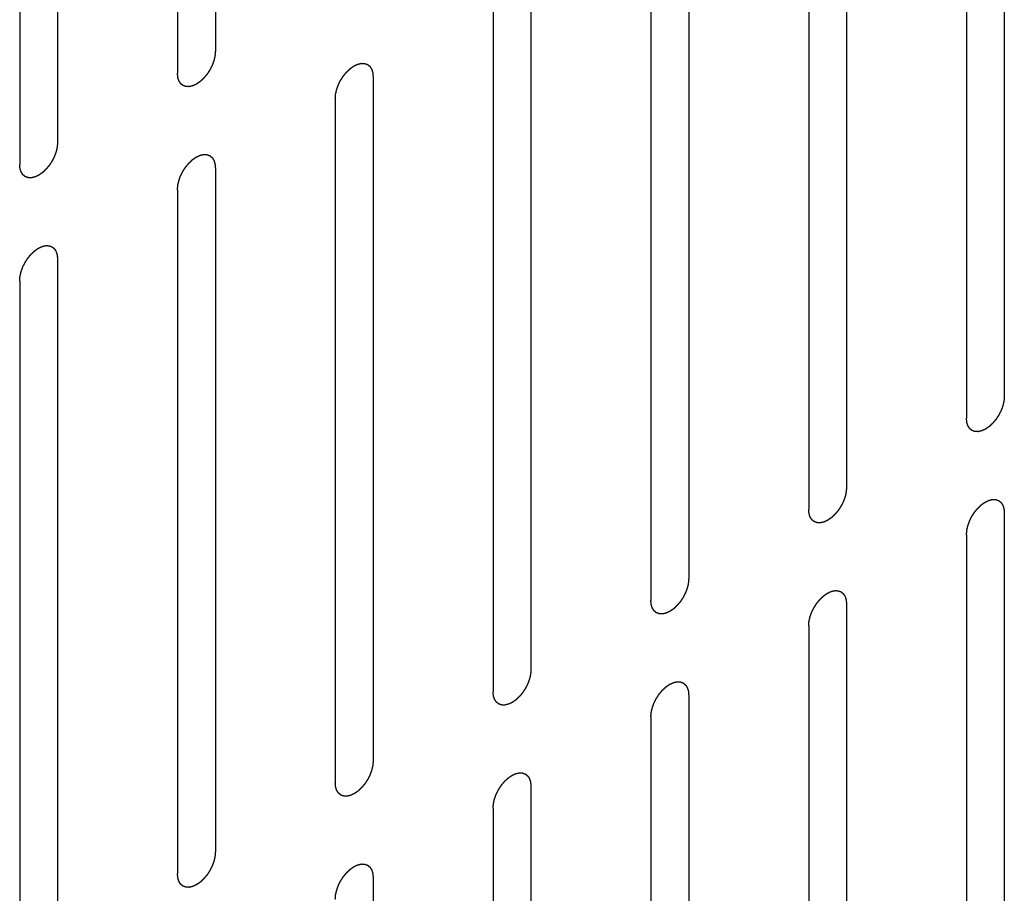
# Model space of a CAD drawing. Header units: inches. Extents: x 5 to 265, y 5 to 171.
# Tile 62 of 212: x 211.51 to 212.89, y 70.72 to 71.94. Entities that reach past the tile are written whole.
import ezdxf

# ---------------------------------------------------------------- set-up
doc = ezdxf.new("R2010")
doc.units = ezdxf.units.IN
doc.header["$LTSCALE"] = 14.96
doc.header["$MEASUREMENT"] = 0
doc.linetypes.add('HIDDEN', pattern=[0.2, 0.1, -0.1])
doc.layers.add('08_ALL_COSMETICS', color=7, linetype='CONTINUOUS')

msp = doc.modelspace()

# ---------------------------------------------------------------- linework, layer by layer
at = {"layer": '08_ALL_COSMETICS', "color": 7, "linetype": 'HIDDEN'}
for p, q in [((211.7862, 72.8583), (211.7862, 71.8989)), ((211.7331, 72.8276), (211.7331, 71.8683)), ((211.5648, 72.7305), (211.5648, 71.7711)), ((211.5118, 72.6999), (211.5118, 71.7405)), ((212.8928, 72.3745), (212.8928, 71.4151)), ((212.8397, 72.3439), (212.8397, 71.3845)), ((212.6714, 72.2467), (212.6714, 71.2873)), ((212.6184, 72.2161), (212.6184, 71.2567)), ((212.4501, 72.1189), (212.4501, 71.1595)), ((212.3971, 72.0883), (212.3971, 71.1289)), ((212.2288, 71.9911), (212.2288, 71.0317)), ((212.1758, 71.9605), (212.1758, 71.0011)), ((212.0075, 71.8634), (212.0075, 70.904)), ((211.9544, 71.8327), (211.9544, 70.8733)), ((211.7862, 71.7356), (211.7862, 70.7762)), ((211.7331, 71.705), (211.7331, 70.7456)), ((211.5648, 71.6078), (211.5648, 70.6484)), ((211.5118, 71.5772), (211.5118, 70.6178)), ((212.8928, 71.2518), (212.8928, 70.2924)), ((212.8397, 71.2212), (212.8397, 70.2618)), ((212.6714, 71.124), (212.6714, 70.1646)), ((212.6184, 71.0934), (212.6184, 70.134)), ((212.4501, 70.9962), (212.4501, 70.0368)), ((212.3971, 70.9656), (212.3971, 70.0062)), ((212.2288, 70.8684), (212.2288, 69.9091)), ((212.1758, 70.8378), (212.1758, 69.8784)), ((212.0075, 70.7407), (212.0075, 69.7813))]:
    msp.add_line(p, q, dxfattribs=at)
for points in [[(211.7862, 71.8989), (211.7861, 71.8984), (211.786, 71.8973), (211.7859, 71.8958), (211.7858, 71.8945), (211.7857, 71.8935), (211.7857, 71.893), (211.7857, 71.8926), (211.7856, 71.8922), (211.7854, 71.8917), (211.7852, 71.8907), (211.7849, 71.8893), (211.7846, 71.888), (211.7844, 71.887), (211.7842, 71.8865), (211.7842, 71.8861), (211.784, 71.8856), (211.7838, 71.8851), (211.7834, 71.8841), (211.7829, 71.8827), (211.7824, 71.8813), (211.7821, 71.8803), (211.7819, 71.8798), (211.7817, 71.8794), (211.7815, 71.879), (211.7812, 71.8784), (211.7808, 71.8774), (211.7801, 71.8761), (211.7794, 71.8747), (211.7789, 71.8737), (211.7786, 71.8732), (211.7784, 71.8727), (211.7781, 71.8724), (211.7778, 71.8718), (211.7772, 71.871), (211.7764, 71.8697), (211.7756, 71.8684), (211.775, 71.8675), (211.7746, 71.867), (211.7744, 71.8666), (211.7741, 71.8663), (211.7737, 71.8658), (211.7731, 71.865), (211.7721, 71.8639), (211.7712, 71.8628), (211.7705, 71.862), (211.7701, 71.8615), (211.7698, 71.8612), (211.7695, 71.8609), (211.7691, 71.8605), (211.7684, 71.8598), (211.7674, 71.8589), (211.7663, 71.8579), (211.7656, 71.8572), (211.7652, 71.8569), (211.7649, 71.8566), (211.7646, 71.8564), (211.7641, 71.856), (211.7634, 71.8555), (211.7623, 71.8548), (211.7612, 71.854), (211.7604, 71.8535), (211.76, 71.8532), (211.7596, 71.8529), (211.7593, 71.8528), (211.7589, 71.8526), (211.7581, 71.8523), (211.7571, 71.8517), (211.756, 71.8513), (211.7552, 71.8509), (211.7548, 71.8507), (211.7545, 71.8505), (211.7542, 71.8505), (211.7538, 71.8504), (211.753, 71.8502), (211.752, 71.85), (211.751, 71.8498), (211.7503, 71.8496), (211.7498, 71.8495), (211.7495, 71.8494), (211.7493, 71.8494), (211.7489, 71.8494), (211.7482, 71.8495), (211.7472, 71.8495), (211.7463, 71.8495), (211.7456, 71.8496), (211.7453, 71.8496), (211.745, 71.8496), (211.7447, 71.8497), (211.7444, 71.8498), (211.7438, 71.85), (211.7429, 71.8503), (211.7421, 71.8507), (211.7415, 71.8509), (211.7411, 71.851), (211.7409, 71.8511), (211.7407, 71.8513), (211.7404, 71.8515), (211.7399, 71.8519), (211.7392, 71.8524), (211.7386, 71.853), (211.7381, 71.8534), (211.7378, 71.8536), (211.7376, 71.8538), (211.7375, 71.8541), (211.7372, 71.8544), (211.7369, 71.8549), (211.7364, 71.8557), (211.7359, 71.8565), (211.7355, 71.8571), (211.7353, 71.8574), (211.7351, 71.8576), (211.7351, 71.858), (211.7349, 71.8584), (211.7347, 71.8591), (211.7344, 71.8601), (211.7341, 71.8611), (211.7339, 71.8618), (211.7337, 71.8622), (211.7336, 71.8625), (211.7336, 71.8629), (211.7336, 71.8633), (211.7335, 71.8642), (211.7334, 71.8654), (211.7333, 71.8668), (211.7332, 71.8678), (211.7331, 71.8683)], [(211.9544, 71.8327), (211.9545, 71.8333), (211.9546, 71.8343), (211.9547, 71.8359), (211.9548, 71.8372), (211.9549, 71.8381), (211.9549, 71.8386), (211.9549, 71.839), (211.955, 71.8394), (211.9552, 71.8399), (211.9554, 71.8409), (211.9557, 71.8423), (211.956, 71.8436), (211.9562, 71.8446), (211.9564, 71.8451), (211.9564, 71.8456), (211.9566, 71.846), (211.9568, 71.8465), (211.9572, 71.8475), (211.9577, 71.8489), (211.9582, 71.8503), (211.9585, 71.8513), (211.9587, 71.8518), (211.9589, 71.8522), (211.9591, 71.8527), (211.9594, 71.8532), (211.9599, 71.8542), (211.9605, 71.8556), (211.9612, 71.8569), (211.9617, 71.8579), (211.962, 71.8585), (211.9622, 71.8589), (211.9625, 71.8592), (211.9628, 71.8598), (211.9634, 71.8606), (211.9642, 71.8619), (211.965, 71.8632), (211.9656, 71.8641), (211.966, 71.8646), (211.9662, 71.865), (211.9665, 71.8653), (211.9669, 71.8658), (211.9675, 71.8666), (211.9685, 71.8677), (211.9694, 71.8688), (211.9701, 71.8696), (211.9705, 71.8701), (211.9708, 71.8704), (211.9711, 71.8707), (211.9715, 71.8711), (211.9722, 71.8718), (211.9732, 71.8727), (211.9743, 71.8737), (211.975, 71.8744), (211.9754, 71.8747), (211.9757, 71.8751), (211.9761, 71.8753), (211.9765, 71.8756), (211.9773, 71.8761), (211.9783, 71.8769), (211.9794, 71.8776), (211.9802, 71.8781), (211.9806, 71.8784), (211.981, 71.8787), (211.9813, 71.8788), (211.9817, 71.879), (211.9825, 71.8794), (211.9835, 71.8799), (211.9846, 71.8804), (211.9854, 71.8807), (211.9858, 71.8809), (211.9861, 71.8811), (211.9864, 71.8811), (211.9868, 71.8812), (211.9876, 71.8814), (211.9886, 71.8816), (211.9896, 71.8819), (211.9903, 71.882), (211.9908, 71.8821), (211.9911, 71.8822), (211.9914, 71.8822), (211.9917, 71.8822), (211.9924, 71.8821), (211.9934, 71.8821), (211.9943, 71.8821), (211.995, 71.882), (211.9953, 71.882), (211.9956, 71.882), (211.9959, 71.8819), (211.9962, 71.8818), (211.9968, 71.8816), (211.9977, 71.8813), (211.9985, 71.881), (211.9991, 71.8807), (211.9995, 71.8806), (211.9997, 71.8805), (211.9999, 71.8803), (212.0002, 71.8801), (212.0007, 71.8797), (212.0014, 71.8792), (212.002, 71.8786), (212.0025, 71.8782), (212.0028, 71.878), (212.003, 71.8778), (212.0031, 71.8776), (212.0034, 71.8772), (212.0037, 71.8767), (212.0042, 71.8759), (212.0047, 71.8751), (212.0051, 71.8745), (212.0053, 71.8742), (212.0055, 71.874), (212.0055, 71.8736), (212.0057, 71.8732), (212.0059, 71.8725), (212.0062, 71.8715), (212.0065, 71.8705), (212.0067, 71.8698), (212.0069, 71.8694), (212.007, 71.8691), (212.007, 71.8687), (212.007, 71.8683), (212.0071, 71.8674), (212.0072, 71.8662), (212.0073, 71.8648), (212.0074, 71.8638), (212.0075, 71.8634)], [(211.5648, 71.7711), (211.5648, 71.7706), (211.5647, 71.7695), (211.5646, 71.768), (211.5645, 71.7667), (211.5644, 71.7658), (211.5644, 71.7652), (211.5643, 71.7649), (211.5642, 71.7644), (211.5641, 71.7639), (211.5639, 71.7629), (211.5636, 71.7616), (211.5633, 71.7602), (211.5631, 71.7592), (211.5629, 71.7587), (211.5628, 71.7583), (211.5627, 71.7579), (211.5625, 71.7573), (211.5621, 71.7563), (211.5616, 71.7549), (211.5611, 71.7535), (211.5608, 71.7526), (211.5605, 71.752), (211.5604, 71.7516), (211.5602, 71.7512), (211.5599, 71.7506), (211.5594, 71.7497), (211.5587, 71.7483), (211.558, 71.7469), (211.5576, 71.7459), (211.5573, 71.7454), (211.5571, 71.7449), (211.5568, 71.7446), (211.5565, 71.7441), (211.5559, 71.7432), (211.5551, 71.7419), (211.5542, 71.7406), (211.5537, 71.7397), (211.5533, 71.7392), (211.5531, 71.7388), (211.5528, 71.7385), (211.5524, 71.7381), (211.5517, 71.7373), (211.5508, 71.7361), (211.5498, 71.735), (211.5492, 71.7342), (211.5488, 71.7337), (211.5485, 71.7334), (211.5482, 71.7331), (211.5478, 71.7327), (211.5471, 71.7321), (211.546, 71.7311), (211.545, 71.7301), (211.5443, 71.7295), (211.5439, 71.7291), (211.5436, 71.7288), (211.5432, 71.7286), (211.5428, 71.7283), (211.542, 71.7277), (211.5409, 71.727), (211.5398, 71.7262), (211.5391, 71.7257), (211.5386, 71.7254), (211.5383, 71.7251), (211.538, 71.725), (211.5376, 71.7248), (211.5368, 71.7245), (211.5357, 71.724), (211.5347, 71.7235), (211.5339, 71.7231), (211.5335, 71.7229), (211.5332, 71.7228), (211.5329, 71.7227), (211.5324, 71.7226), (211.5317, 71.7224), (211.5307, 71.7222), (211.5297, 71.722), (211.5289, 71.7218), (211.5285, 71.7217), (211.5282, 71.7216), (211.5279, 71.7217), (211.5275, 71.7217), (211.5269, 71.7217), (211.5259, 71.7217), (211.525, 71.7218), (211.5243, 71.7218), (211.5239, 71.7218), (211.5236, 71.7218), (211.5234, 71.7219), (211.523, 71.722), (211.5225, 71.7222), (211.5216, 71.7226), (211.5208, 71.7229), (211.5202, 71.7231), (211.5198, 71.7232), (211.5196, 71.7233), (211.5194, 71.7235), (211.5191, 71.7237), (211.5186, 71.7241), (211.5179, 71.7247), (211.5172, 71.7252), (211.5168, 71.7256), (211.5165, 71.7259), (211.5163, 71.726), (211.5161, 71.7263), (211.5159, 71.7266), (211.5156, 71.7272), (211.5151, 71.728), (211.5146, 71.7288), (211.5142, 71.7293), (211.514, 71.7296), (211.5138, 71.7299), (211.5137, 71.7302), (211.5136, 71.7306), (211.5134, 71.7313), (211.5131, 71.7323), (211.5128, 71.7333), (211.5125, 71.734), (211.5124, 71.7344), (211.5123, 71.7347), (211.5123, 71.7351), (211.5122, 71.7356), (211.5122, 71.7364), (211.5121, 71.7376), (211.5119, 71.739), (211.5118, 71.74), (211.5118, 71.7405)], [(211.7331, 71.705), (211.7332, 71.7055), (211.7332, 71.7065), (211.7334, 71.7081), (211.7335, 71.7094), (211.7336, 71.7103), (211.7336, 71.7108), (211.7336, 71.7112), (211.7337, 71.7116), (211.7338, 71.7122), (211.7341, 71.7131), (211.7344, 71.7145), (211.7347, 71.7159), (211.7349, 71.7168), (211.735, 71.7174), (211.7351, 71.7178), (211.7353, 71.7182), (211.7355, 71.7188), (211.7358, 71.7197), (211.7363, 71.7211), (211.7368, 71.7225), (211.7372, 71.7235), (211.7374, 71.724), (211.7375, 71.7245), (211.7378, 71.7249), (211.738, 71.7254), (211.7385, 71.7264), (211.7392, 71.7278), (211.7399, 71.7292), (211.7404, 71.7301), (211.7407, 71.7307), (211.7409, 71.7311), (211.7411, 71.7315), (211.7415, 71.732), (211.7421, 71.7329), (211.7429, 71.7341), (211.7437, 71.7354), (211.7443, 71.7363), (211.7446, 71.7368), (211.7449, 71.7372), (211.7452, 71.7375), (211.7456, 71.738), (211.7462, 71.7388), (211.7472, 71.7399), (211.7481, 71.7411), (211.7488, 71.7419), (211.7492, 71.7423), (211.7494, 71.7427), (211.7498, 71.7429), (211.7502, 71.7433), (211.7509, 71.744), (211.7519, 71.745), (211.753, 71.7459), (211.7537, 71.7466), (211.7541, 71.747), (211.7544, 71.7473), (211.7547, 71.7475), (211.7552, 71.7478), (211.7559, 71.7483), (211.757, 71.7491), (211.7581, 71.7498), (211.7589, 71.7504), (211.7593, 71.7507), (211.7596, 71.7509), (211.76, 71.751), (211.7604, 71.7512), (211.7611, 71.7516), (211.7622, 71.7521), (211.7633, 71.7526), (211.764, 71.7529), (211.7645, 71.7531), (211.7648, 71.7533), (211.7651, 71.7533), (211.7655, 71.7534), (211.7662, 71.7536), (211.7673, 71.7538), (211.7683, 71.7541), (211.769, 71.7542), (211.7694, 71.7543), (211.7698, 71.7544), (211.77, 71.7544), (211.7704, 71.7544), (211.7711, 71.7544), (211.772, 71.7543), (211.773, 71.7543), (211.7736, 71.7543), (211.774, 71.7542), (211.7743, 71.7543), (211.7746, 71.7541), (211.7749, 71.754), (211.7755, 71.7538), (211.7764, 71.7535), (211.7772, 71.7532), (211.7778, 71.753), (211.7781, 71.7528), (211.7784, 71.7528), (211.7786, 71.7526), (211.7789, 71.7523), (211.7793, 71.7519), (211.78, 71.7514), (211.7807, 71.7508), (211.7812, 71.7504), (211.7815, 71.7502), (211.7817, 71.75), (211.7818, 71.7498), (211.782, 71.7495), (211.7824, 71.7489), (211.7829, 71.7481), (211.7834, 71.7473), (211.7838, 71.7467), (211.784, 71.7464), (211.7841, 71.7462), (211.7842, 71.7459), (211.7843, 71.7455), (211.7846, 71.7448), (211.7849, 71.7437), (211.7852, 71.7427), (211.7854, 71.742), (211.7855, 71.7416), (211.7857, 71.7413), (211.7857, 71.741), (211.7857, 71.7405), (211.7858, 71.7396), (211.7859, 71.7384), (211.786, 71.737), (211.7861, 71.7361), (211.7862, 71.7356)], [(211.5118, 71.5772), (211.5118, 71.5777), (211.5119, 71.5787), (211.5121, 71.5803), (211.5122, 71.5816), (211.5122, 71.5825), (211.5123, 71.583), (211.5123, 71.5834), (211.5124, 71.5838), (211.5125, 71.5844), (211.5127, 71.5853), (211.5131, 71.5867), (211.5134, 71.5881), (211.5136, 71.589), (211.5137, 71.5896), (211.5138, 71.59), (211.514, 71.5904), (211.5142, 71.591), (211.5145, 71.5919), (211.515, 71.5933), (211.5155, 71.5947), (211.5159, 71.5957), (211.5161, 71.5963), (211.5162, 71.5967), (211.5164, 71.5971), (211.5167, 71.5976), (211.5172, 71.5986), (211.5179, 71.6), (211.5186, 71.6014), (211.5191, 71.6023), (211.5194, 71.6029), (211.5196, 71.6033), (211.5198, 71.6037), (211.5201, 71.6042), (211.5207, 71.6051), (211.5216, 71.6064), (211.5224, 71.6076), (211.523, 71.6085), (211.5233, 71.609), (211.5236, 71.6094), (211.5239, 71.6097), (211.5242, 71.6102), (211.5249, 71.611), (211.5258, 71.6121), (211.5268, 71.6133), (211.5275, 71.6141), (211.5278, 71.6145), (211.5281, 71.6149), (211.5284, 71.6152), (211.5288, 71.6155), (211.5296, 71.6162), (211.5306, 71.6172), (211.5316, 71.6181), (211.5324, 71.6188), (211.5328, 71.6192), (211.5331, 71.6195), (211.5334, 71.6197), (211.5338, 71.62), (211.5346, 71.6205), (211.5357, 71.6213), (211.5368, 71.622), (211.5376, 71.6226), (211.538, 71.6229), (211.5383, 71.6231), (211.5386, 71.6232), (211.5391, 71.6235), (211.5398, 71.6238), (211.5409, 71.6243), (211.542, 71.6248), (211.5427, 71.6251), (211.5431, 71.6253), (211.5435, 71.6255), (211.5438, 71.6256), (211.5442, 71.6257), (211.5449, 71.6258), (211.5459, 71.6261), (211.547, 71.6263), (211.5477, 71.6265), (211.5481, 71.6265), (211.5484, 71.6267), (211.5487, 71.6266), (211.5491, 71.6266), (211.5498, 71.6266), (211.5507, 71.6265), (211.5517, 71.6265), (211.5523, 71.6265), (211.5527, 71.6265), (211.553, 71.6265), (211.5532, 71.6264), (211.5536, 71.6262), (211.5542, 71.626), (211.555, 71.6257), (211.5559, 71.6254), (211.5565, 71.6252), (211.5568, 71.625), (211.5571, 71.625), (211.5573, 71.6248), (211.5575, 71.6246), (211.558, 71.6242), (211.5587, 71.6236), (211.5594, 71.623), (211.5599, 71.6226), (211.5601, 71.6224), (211.5604, 71.6223), (211.5605, 71.622), (211.5607, 71.6217), (211.5611, 71.6211), (211.5616, 71.6203), (211.5621, 71.6195), (211.5624, 71.6189), (211.5626, 71.6186), (211.5628, 71.6184), (211.5629, 71.6181), (211.563, 71.6177), (211.5632, 71.617), (211.5636, 71.616), (211.5639, 71.615), (211.5641, 71.6143), (211.5642, 71.6138), (211.5643, 71.6136), (211.5643, 71.6132), (211.5644, 71.6127), (211.5645, 71.6119), (211.5646, 71.6107), (211.5647, 71.6092), (211.5648, 71.6083), (211.5648, 71.6078)], [(212.8928, 71.4151), (212.8927, 71.4146), (212.8926, 71.4135), (212.8925, 71.412), (212.8924, 71.4107), (212.8923, 71.4098), (212.8923, 71.4092), (212.8923, 71.4089), (212.8922, 71.4084), (212.8921, 71.4079), (212.8918, 71.4069), (212.8915, 71.4056), (212.8912, 71.4042), (212.891, 71.4032), (212.8909, 71.4027), (212.8908, 71.4023), (212.8906, 71.4018), (212.8904, 71.4013), (212.8901, 71.4003), (212.8896, 71.3989), (212.889, 71.3975), (212.8887, 71.3966), (212.8885, 71.396), (212.8884, 71.3956), (212.8881, 71.3952), (212.8879, 71.3946), (212.8874, 71.3936), (212.8867, 71.3923), (212.886, 71.3909), (212.8855, 71.3899), (212.8852, 71.3894), (212.885, 71.3889), (212.8848, 71.3886), (212.8844, 71.3881), (212.8838, 71.3872), (212.883, 71.3859), (212.8822, 71.3846), (212.8816, 71.3837), (212.8813, 71.3832), (212.881, 71.3828), (212.8807, 71.3825), (212.8803, 71.3821), (212.8797, 71.3813), (212.8787, 71.3801), (212.8778, 71.379), (212.8771, 71.3782), (212.8767, 71.3777), (212.8765, 71.3774), (212.8761, 71.3771), (212.8757, 71.3767), (212.875, 71.3761), (212.874, 71.3751), (212.8729, 71.3741), (212.8722, 71.3735), (212.8718, 71.3731), (212.8715, 71.3728), (212.8712, 71.3726), (212.8707, 71.3723), (212.87, 71.3717), (212.8689, 71.371), (212.8678, 71.3702), (212.867, 71.3697), (212.8666, 71.3694), (212.8663, 71.3691), (212.8659, 71.369), (212.8655, 71.3688), (212.8648, 71.3685), (212.8637, 71.368), (212.8626, 71.3675), (212.8619, 71.3671), (212.8614, 71.3669), (212.8611, 71.3667), (212.8608, 71.3667), (212.8604, 71.3666), (212.8597, 71.3664), (212.8586, 71.3662), (212.8576, 71.366), (212.8569, 71.3658), (212.8565, 71.3657), (212.8561, 71.3656), (212.8559, 71.3657), (212.8555, 71.3657), (212.8548, 71.3657), (212.8539, 71.3657), (212.8529, 71.3658), (212.8522, 71.3658), (212.8519, 71.3658), (212.8516, 71.3658), (212.8513, 71.3659), (212.851, 71.366), (212.8504, 71.3662), (212.8495, 71.3665), (212.8487, 71.3669), (212.8481, 71.3671), (212.8478, 71.3672), (212.8475, 71.3673), (212.8473, 71.3675), (212.847, 71.3677), (212.8466, 71.3681), (212.8459, 71.3687), (212.8452, 71.3692), (212.8447, 71.3696), (212.8444, 71.3699), (212.8442, 71.37), (212.8441, 71.3703), (212.8439, 71.3706), (212.8435, 71.3711), (212.843, 71.3719), (212.8425, 71.3728), (212.8421, 71.3733), (212.8419, 71.3736), (212.8418, 71.3739), (212.8417, 71.3742), (212.8416, 71.3746), (212.8413, 71.3753), (212.841, 71.3763), (212.8407, 71.3773), (212.8405, 71.378), (212.8404, 71.3784), (212.8402, 71.3787), (212.8402, 71.3791), (212.8402, 71.3796), (212.8401, 71.3804), (212.84, 71.3816), (212.8399, 71.383), (212.8398, 71.384), (212.8397, 71.3845)], [(212.6714, 71.2873), (212.6714, 71.2868), (212.6713, 71.2857), (212.6712, 71.2842), (212.6711, 71.2829), (212.671, 71.282), (212.671, 71.2815), (212.671, 71.2811), (212.6708, 71.2807), (212.6707, 71.2801), (212.6705, 71.2791), (212.6702, 71.2778), (212.6699, 71.2764), (212.6697, 71.2754), (212.6695, 71.2749), (212.6695, 71.2745), (212.6693, 71.2741), (212.6691, 71.2735), (212.6687, 71.2725), (212.6682, 71.2711), (212.6677, 71.2698), (212.6674, 71.2688), (212.6672, 71.2682), (212.667, 71.2678), (212.6668, 71.2674), (212.6665, 71.2668), (212.666, 71.2659), (212.6654, 71.2645), (212.6647, 71.2631), (212.6642, 71.2621), (212.6639, 71.2616), (212.6637, 71.2612), (212.6634, 71.2608), (212.6631, 71.2603), (212.6625, 71.2594), (212.6617, 71.2581), (212.6608, 71.2568), (212.6603, 71.256), (212.6599, 71.2555), (212.6597, 71.2551), (212.6594, 71.2547), (212.659, 71.2543), (212.6584, 71.2535), (212.6574, 71.2523), (212.6565, 71.2512), (212.6558, 71.2504), (212.6554, 71.25), (212.6551, 71.2496), (212.6548, 71.2493), (212.6544, 71.2489), (212.6537, 71.2483), (212.6526, 71.2473), (212.6516, 71.2464), (212.6509, 71.2457), (212.6505, 71.2453), (212.6502, 71.245), (212.6498, 71.2448), (212.6494, 71.2445), (212.6486, 71.244), (212.6476, 71.2432), (212.6465, 71.2424), (212.6457, 71.2419), (212.6453, 71.2416), (212.6449, 71.2414), (212.6446, 71.2412), (212.6442, 71.241), (212.6434, 71.2407), (212.6424, 71.2402), (212.6413, 71.2397), (212.6405, 71.2393), (212.6401, 71.2391), (212.6398, 71.239), (212.6395, 71.2389), (212.6391, 71.2388), (212.6383, 71.2387), (212.6373, 71.2384), (212.6363, 71.2382), (212.6355, 71.238), (212.6351, 71.2379), (212.6348, 71.2378), (212.6345, 71.2379), (212.6342, 71.2379), (212.6335, 71.2379), (212.6325, 71.2379), (212.6316, 71.238), (212.6309, 71.238), (212.6305, 71.238), (212.6303, 71.238), (212.63, 71.2381), (212.6297, 71.2382), (212.6291, 71.2385), (212.6282, 71.2388), (212.6274, 71.2391), (212.6268, 71.2393), (212.6264, 71.2394), (212.6262, 71.2395), (212.626, 71.2397), (212.6257, 71.2399), (212.6252, 71.2403), (212.6245, 71.2409), (212.6239, 71.2414), (212.6234, 71.2418), (212.6231, 71.2421), (212.6229, 71.2422), (212.6227, 71.2425), (212.6225, 71.2428), (212.6222, 71.2434), (212.6217, 71.2442), (212.6212, 71.245), (212.6208, 71.2455), (212.6206, 71.2459), (212.6204, 71.2461), (212.6204, 71.2464), (212.6202, 71.2468), (212.62, 71.2475), (212.6197, 71.2485), (212.6194, 71.2495), (212.6192, 71.2502), (212.619, 71.2506), (212.6189, 71.2509), (212.6189, 71.2513), (212.6189, 71.2518), (212.6188, 71.2526), (212.6187, 71.2538), (212.6185, 71.2552), (212.6185, 71.2562), (212.6184, 71.2567)], [(212.8397, 71.2212), (212.8398, 71.2217), (212.8399, 71.2227), (212.84, 71.2243), (212.8401, 71.2256), (212.8402, 71.2265), (212.8402, 71.227), (212.8402, 71.2274), (212.8403, 71.2278), (212.8405, 71.2284), (212.8407, 71.2293), (212.841, 71.2307), (212.8413, 71.2321), (212.8415, 71.233), (212.8417, 71.2336), (212.8417, 71.234), (212.8419, 71.2344), (212.8421, 71.235), (212.8425, 71.2359), (212.843, 71.2373), (212.8435, 71.2387), (212.8438, 71.2397), (212.844, 71.2403), (212.8442, 71.2407), (212.8444, 71.2411), (212.8447, 71.2416), (212.8451, 71.2426), (212.8458, 71.244), (212.8465, 71.2454), (212.847, 71.2463), (212.8473, 71.2469), (212.8475, 71.2473), (212.8478, 71.2477), (212.8481, 71.2482), (212.8487, 71.2491), (212.8495, 71.2504), (212.8503, 71.2516), (212.8509, 71.2525), (212.8513, 71.253), (212.8515, 71.2534), (212.8518, 71.2537), (212.8522, 71.2542), (212.8528, 71.255), (212.8538, 71.2561), (212.8547, 71.2573), (212.8554, 71.2581), (212.8558, 71.2585), (212.8561, 71.2589), (212.8564, 71.2591), (212.8568, 71.2595), (212.8575, 71.2602), (212.8585, 71.2612), (212.8596, 71.2621), (212.8603, 71.2628), (212.8607, 71.2632), (212.861, 71.2635), (212.8613, 71.2637), (212.8618, 71.264), (212.8625, 71.2645), (212.8636, 71.2653), (212.8647, 71.266), (212.8655, 71.2666), (212.8659, 71.2669), (212.8663, 71.2671), (212.8666, 71.2672), (212.867, 71.2674), (212.8678, 71.2678), (212.8688, 71.2683), (212.8699, 71.2688), (212.8707, 71.2691), (212.8711, 71.2693), (212.8714, 71.2695), (212.8717, 71.2696), (212.8721, 71.2697), (212.8729, 71.2698), (212.8739, 71.2701), (212.8749, 71.2703), (212.8756, 71.2705), (212.876, 71.2705), (212.8764, 71.2706), (212.8766, 71.2706), (212.877, 71.2706), (212.8777, 71.2706), (212.8786, 71.2705), (212.8796, 71.2705), (212.8803, 71.2705), (212.8806, 71.2705), (212.8809, 71.2705), (212.8812, 71.2704), (212.8815, 71.2702), (212.8821, 71.27), (212.883, 71.2697), (212.8838, 71.2694), (212.8844, 71.2692), (212.8847, 71.269), (212.885, 71.269), (212.8852, 71.2688), (212.8855, 71.2686), (212.886, 71.2682), (212.8867, 71.2676), (212.8873, 71.267), (212.8878, 71.2666), (212.8881, 71.2664), (212.8883, 71.2663), (212.8884, 71.266), (212.8887, 71.2657), (212.889, 71.2651), (212.8895, 71.2643), (212.89, 71.2635), (212.8904, 71.2629), (212.8906, 71.2626), (212.8908, 71.2624), (212.8908, 71.2621), (212.891, 71.2617), (212.8912, 71.261), (212.8915, 71.26), (212.8918, 71.2589), (212.892, 71.2582), (212.8922, 71.2578), (212.8923, 71.2576), (212.8923, 71.2572), (212.8923, 71.2567), (212.8924, 71.2559), (212.8925, 71.2547), (212.8926, 71.2532), (212.8927, 71.2523), (212.8928, 71.2518)], [(212.4501, 71.1595), (212.4501, 71.159), (212.45, 71.158), (212.4499, 71.1564), (212.4498, 71.1551), (212.4497, 71.1542), (212.4496, 71.1537), (212.4496, 71.1533), (212.4495, 71.1529), (212.4494, 71.1523), (212.4492, 71.1514), (212.4489, 71.15), (212.4486, 71.1486), (212.4483, 71.1477), (212.4482, 71.1471), (212.4481, 71.1467), (212.448, 71.1463), (212.4478, 71.1457), (212.4474, 71.1448), (212.4469, 71.1434), (212.4464, 71.142), (212.4461, 71.141), (212.4458, 71.1404), (212.4457, 71.14), (212.4455, 71.1396), (212.4452, 71.1391), (212.4447, 71.1381), (212.444, 71.1367), (212.4433, 71.1353), (212.4428, 71.1344), (212.4426, 71.1338), (212.4424, 71.1334), (212.4421, 71.133), (212.4418, 71.1325), (212.4412, 71.1316), (212.4404, 71.1303), (212.4395, 71.1291), (212.4389, 71.1282), (212.4386, 71.1277), (212.4384, 71.1273), (212.4381, 71.127), (212.4377, 71.1265), (212.437, 71.1257), (212.4361, 71.1246), (212.4351, 71.1234), (212.4345, 71.1226), (212.4341, 71.1222), (212.4338, 71.1218), (212.4335, 71.1215), (212.4331, 71.1212), (212.4324, 71.1205), (212.4313, 71.1195), (212.4303, 71.1186), (212.4296, 71.1179), (212.4292, 71.1175), (212.4289, 71.1172), (212.4285, 71.117), (212.4281, 71.1167), (212.4273, 71.1162), (212.4262, 71.1154), (212.4251, 71.1147), (212.4244, 71.1141), (212.4239, 71.1138), (212.4236, 71.1136), (212.4233, 71.1135), (212.4229, 71.1132), (212.4221, 71.1129), (212.421, 71.1124), (212.42, 71.1119), (212.4192, 71.1116), (212.4188, 71.1114), (212.4185, 71.1112), (212.4182, 71.1111), (212.4177, 71.111), (212.417, 71.1109), (212.416, 71.1106), (212.415, 71.1104), (212.4142, 71.1102), (212.4138, 71.1102), (212.4135, 71.11), (212.4132, 71.1101), (212.4128, 71.1101), (212.4122, 71.1101), (212.4112, 71.1102), (212.4103, 71.1102), (212.4096, 71.1102), (212.4092, 71.1102), (212.4089, 71.1102), (212.4087, 71.1103), (212.4083, 71.1105), (212.4077, 71.1107), (212.4069, 71.111), (212.4061, 71.1113), (212.4055, 71.1115), (212.4051, 71.1117), (212.4048, 71.1117), (212.4047, 71.1119), (212.4044, 71.1121), (212.4039, 71.1125), (212.4032, 71.1131), (212.4025, 71.1137), (212.4021, 71.1141), (212.4018, 71.1143), (212.4016, 71.1144), (212.4014, 71.1147), (212.4012, 71.115), (212.4009, 71.1156), (212.4004, 71.1164), (212.3998, 71.1172), (212.3995, 71.1178), (212.3993, 71.1181), (212.3991, 71.1183), (212.399, 71.1186), (212.3989, 71.119), (212.3987, 71.1197), (212.3984, 71.1207), (212.3981, 71.1217), (212.3978, 71.1224), (212.3977, 71.1229), (212.3976, 71.1231), (212.3976, 71.1235), (212.3975, 71.124), (212.3975, 71.1248), (212.3974, 71.126), (212.3972, 71.1275), (212.3971, 71.1284), (212.3971, 71.1289)], [(212.6184, 71.0934), (212.6185, 71.0939), (212.6185, 71.0949), (212.6187, 71.0965), (212.6188, 71.0978), (212.6188, 71.0987), (212.6189, 71.0992), (212.6189, 71.0996), (212.619, 71.1), (212.6191, 71.1006), (212.6194, 71.1015), (212.6197, 71.1029), (212.62, 71.1043), (212.6202, 71.1052), (212.6203, 71.1058), (212.6204, 71.1062), (212.6206, 71.1066), (212.6208, 71.1072), (212.6211, 71.1082), (212.6216, 71.1095), (212.6221, 71.1109), (212.6225, 71.1119), (212.6227, 71.1125), (212.6228, 71.1129), (212.6231, 71.1133), (212.6233, 71.1139), (212.6238, 71.1148), (212.6245, 71.1162), (212.6252, 71.1176), (212.6257, 71.1186), (212.626, 71.1191), (212.6262, 71.1195), (212.6264, 71.1199), (212.6268, 71.1204), (212.6274, 71.1213), (212.6282, 71.1226), (212.629, 71.1238), (212.6296, 71.1247), (212.6299, 71.1252), (212.6302, 71.1256), (212.6305, 71.126), (212.6308, 71.1264), (212.6315, 71.1272), (212.6325, 71.1284), (212.6334, 71.1295), (212.6341, 71.1303), (212.6345, 71.1307), (212.6347, 71.1311), (212.6351, 71.1314), (212.6355, 71.1318), (212.6362, 71.1324), (212.6372, 71.1334), (212.6382, 71.1343), (212.639, 71.135), (212.6394, 71.1354), (212.6397, 71.1357), (212.64, 71.1359), (212.6405, 71.1362), (212.6412, 71.1367), (212.6423, 71.1375), (212.6434, 71.1383), (212.6442, 71.1388), (212.6446, 71.1391), (212.6449, 71.1393), (212.6453, 71.1395), (212.6457, 71.1397), (212.6464, 71.14), (212.6475, 71.1405), (212.6486, 71.141), (212.6493, 71.1414), (212.6498, 71.1415), (212.6501, 71.1417), (212.6504, 71.1418), (212.6508, 71.1419), (212.6515, 71.142), (212.6526, 71.1423), (212.6536, 71.1425), (212.6543, 71.1427), (212.6547, 71.1428), (212.655, 71.1429), (212.6553, 71.1428), (212.6557, 71.1428), (212.6564, 71.1428), (212.6573, 71.1428), (212.6583, 71.1427), (212.6589, 71.1427), (212.6593, 71.1427), (212.6596, 71.1427), (212.6599, 71.1426), (212.6602, 71.1425), (212.6608, 71.1422), (212.6616, 71.1419), (212.6625, 71.1416), (212.6631, 71.1414), (212.6634, 71.1413), (212.6637, 71.1412), (212.6639, 71.141), (212.6642, 71.1408), (212.6646, 71.1404), (212.6653, 71.1398), (212.666, 71.1392), (212.6665, 71.1389), (212.6668, 71.1386), (212.667, 71.1385), (212.6671, 71.1382), (212.6673, 71.1379), (212.6677, 71.1373), (212.6682, 71.1365), (212.6687, 71.1357), (212.6691, 71.1352), (212.6693, 71.1348), (212.6694, 71.1346), (212.6695, 71.1343), (212.6696, 71.1339), (212.6699, 71.1332), (212.6702, 71.1322), (212.6705, 71.1312), (212.6707, 71.1305), (212.6708, 71.1301), (212.6709, 71.1298), (212.671, 71.1294), (212.671, 71.1289), (212.6711, 71.1281), (212.6712, 71.1269), (212.6713, 71.1254), (212.6714, 71.1245), (212.6714, 71.124)], [(212.2288, 71.0317), (212.2288, 71.0312), (212.2287, 71.0302), (212.2286, 71.0286), (212.2284, 71.0273), (212.2284, 71.0264), (212.2283, 71.0259), (212.2283, 71.0255), (212.2282, 71.0251), (212.2281, 71.0245), (212.2279, 71.0236), (212.2276, 71.0222), (212.2272, 71.0208), (212.227, 71.0199), (212.2269, 71.0193), (212.2268, 71.0189), (212.2266, 71.0185), (212.2264, 71.0179), (212.2261, 71.017), (212.2256, 71.0156), (212.2251, 71.0142), (212.2247, 71.0132), (212.2245, 71.0127), (212.2244, 71.0122), (212.2242, 71.0118), (212.2239, 71.0113), (212.2234, 71.0103), (212.2227, 71.0089), (212.222, 71.0075), (212.2215, 71.0066), (212.2212, 71.006), (212.221, 71.0056), (212.2208, 71.0052), (212.2205, 71.0047), (212.2199, 71.0038), (212.219, 71.0026), (212.2182, 71.0013), (212.2176, 71.0004), (212.2173, 70.9999), (212.217, 70.9995), (212.2167, 70.9992), (212.2164, 70.9987), (212.2157, 70.9979), (212.2148, 70.9968), (212.2138, 70.9956), (212.2131, 70.9948), (212.2128, 70.9944), (212.2125, 70.994), (212.2122, 70.9938), (212.2118, 70.9934), (212.211, 70.9927), (212.21, 70.9917), (212.209, 70.9908), (212.2082, 70.9901), (212.2078, 70.9897), (212.2075, 70.9894), (212.2072, 70.9892), (212.2068, 70.9889), (212.206, 70.9884), (212.2049, 70.9876), (212.2038, 70.9869), (212.2031, 70.9863), (212.2026, 70.986), (212.2023, 70.9858), (212.202, 70.9857), (212.2015, 70.9855), (212.2008, 70.9851), (212.1997, 70.9846), (212.1986, 70.9841), (212.1979, 70.9838), (212.1975, 70.9836), (212.1971, 70.9834), (212.1968, 70.9834), (212.1964, 70.9833), (212.1957, 70.9831), (212.1947, 70.9829), (212.1936, 70.9826), (212.1929, 70.9825), (212.1925, 70.9824), (212.1922, 70.9823), (212.1919, 70.9823), (212.1915, 70.9823), (212.1908, 70.9823), (212.1899, 70.9824), (212.1889, 70.9824), (212.1883, 70.9824), (212.1879, 70.9825), (212.1876, 70.9824), (212.1874, 70.9826), (212.187, 70.9827), (212.1864, 70.9829), (212.1856, 70.9832), (212.1847, 70.9835), (212.1841, 70.9837), (212.1838, 70.9839), (212.1835, 70.9839), (212.1833, 70.9841), (212.1831, 70.9844), (212.1826, 70.9848), (212.1819, 70.9853), (212.1812, 70.9859), (212.1807, 70.9863), (212.1805, 70.9865), (212.1802, 70.9867), (212.1801, 70.9869), (212.1799, 70.9872), (212.1795, 70.9878), (212.179, 70.9886), (212.1785, 70.9894), (212.1782, 70.99), (212.178, 70.9903), (212.1778, 70.9905), (212.1777, 70.9908), (212.1776, 70.9912), (212.1774, 70.9919), (212.177, 70.993), (212.1767, 70.994), (212.1765, 70.9947), (212.1764, 70.9951), (212.1763, 70.9954), (212.1763, 70.9957), (212.1762, 70.9962), (212.1761, 70.9971), (212.176, 70.9983), (212.1759, 70.9997), (212.1758, 71.0006), (212.1758, 71.0011)], [(212.3971, 70.9656), (212.3971, 70.9661), (212.3972, 70.9672), (212.3973, 70.9687), (212.3975, 70.97), (212.3975, 70.9709), (212.3976, 70.9715), (212.3976, 70.9718), (212.3977, 70.9723), (212.3978, 70.9728), (212.398, 70.9738), (212.3983, 70.9751), (212.3987, 70.9765), (212.3989, 70.9775), (212.399, 70.978), (212.3991, 70.9784), (212.3993, 70.9788), (212.3994, 70.9794), (212.3998, 70.9804), (212.4003, 70.9818), (212.4008, 70.9832), (212.4012, 70.9841), (212.4014, 70.9847), (212.4015, 70.9851), (212.4017, 70.9855), (212.402, 70.9861), (212.4025, 70.987), (212.4032, 70.9884), (212.4039, 70.9898), (212.4044, 70.9908), (212.4047, 70.9913), (212.4048, 70.9918), (212.4051, 70.9921), (212.4054, 70.9926), (212.406, 70.9935), (212.4069, 70.9948), (212.4077, 70.9961), (212.4083, 70.997), (212.4086, 70.9975), (212.4088, 70.9979), (212.4091, 70.9982), (212.4095, 70.9986), (212.4102, 70.9994), (212.4111, 71.0006), (212.4121, 71.0017), (212.4128, 71.0025), (212.4131, 71.003), (212.4134, 71.0033), (212.4137, 71.0036), (212.4141, 71.004), (212.4149, 71.0046), (212.4159, 71.0056), (212.4169, 71.0066), (212.4176, 71.0072), (212.4181, 71.0076), (212.4184, 71.0079), (212.4187, 71.0081), (212.4191, 71.0084), (212.4199, 71.009), (212.421, 71.0097), (212.4221, 71.0105), (212.4228, 71.011), (212.4233, 71.0113), (212.4236, 71.0116), (212.4239, 71.0117), (212.4244, 71.0119), (212.4251, 71.0122), (212.4262, 71.0127), (212.4273, 71.0132), (212.428, 71.0136), (212.4284, 71.0138), (212.4288, 71.0139), (212.4291, 71.014), (212.4295, 71.0141), (212.4302, 71.0143), (212.4312, 71.0145), (212.4323, 71.0147), (212.433, 71.0149), (212.4334, 71.015), (212.4337, 71.0151), (212.434, 71.015), (212.4344, 71.015), (212.435, 71.015), (212.436, 71.015), (212.4369, 71.0149), (212.4376, 71.0149), (212.438, 71.0149), (212.4383, 71.0149), (212.4385, 71.0148), (212.4389, 71.0147), (212.4395, 71.0145), (212.4403, 71.0141), (212.4412, 71.0138), (212.4418, 71.0136), (212.4421, 71.0135), (212.4424, 71.0134), (212.4426, 71.0132), (212.4428, 71.013), (212.4433, 71.0126), (212.444, 71.012), (212.4447, 71.0115), (212.4452, 71.0111), (212.4454, 71.0108), (212.4457, 71.0107), (212.4458, 71.0104), (212.446, 71.0101), (212.4464, 71.0095), (212.4469, 71.0087), (212.4474, 71.0079), (212.4477, 71.0074), (212.4479, 71.0071), (212.4481, 71.0068), (212.4482, 71.0065), (212.4483, 71.0061), (212.4485, 71.0054), (212.4488, 71.0044), (212.4492, 71.0034), (212.4494, 71.0027), (212.4495, 71.0023), (212.4496, 71.002), (212.4496, 71.0016), (212.4497, 71.0011), (212.4498, 71.0003), (212.4499, 70.9991), (212.45, 70.9977), (212.4501, 70.9967), (212.4501, 70.9962)], [(212.0075, 70.904), (212.0074, 70.9034), (212.0074, 70.9024), (212.0072, 70.9008), (212.0071, 70.8995), (212.0071, 70.8986), (212.007, 70.8981), (212.007, 70.8977), (212.0069, 70.8973), (212.0068, 70.8968), (212.0065, 70.8958), (212.0062, 70.8944), (212.0059, 70.8931), (212.0057, 70.8921), (212.0056, 70.8916), (212.0055, 70.8911), (212.0053, 70.8907), (212.0051, 70.8902), (212.0048, 70.8892), (212.0043, 70.8878), (212.0038, 70.8864), (212.0034, 70.8854), (212.0032, 70.8849), (212.0031, 70.8845), (212.0028, 70.884), (212.0026, 70.8835), (212.0021, 70.8825), (212.0014, 70.8811), (212.0007, 70.8798), (212.0002, 70.8788), (211.9999, 70.8782), (211.9997, 70.8778), (211.9995, 70.8775), (211.9991, 70.8769), (211.9985, 70.8761), (211.9977, 70.8748), (211.9969, 70.8735), (211.9963, 70.8726), (211.996, 70.8721), (211.9957, 70.8717), (211.9954, 70.8714), (211.995, 70.8709), (211.9944, 70.8701), (211.9934, 70.869), (211.9925, 70.8679), (211.9918, 70.8671), (211.9914, 70.8666), (211.9912, 70.8663), (211.9908, 70.866), (211.9904, 70.8656), (211.9897, 70.8649), (211.9887, 70.864), (211.9876, 70.863), (211.9869, 70.8623), (211.9865, 70.862), (211.9862, 70.8616), (211.9859, 70.8614), (211.9854, 70.8611), (211.9847, 70.8606), (211.9836, 70.8598), (211.9825, 70.8591), (211.9817, 70.8586), (211.9813, 70.8583), (211.981, 70.858), (211.9806, 70.8579), (211.9802, 70.8577), (211.9795, 70.8573), (211.9784, 70.8568), (211.9773, 70.8563), (211.9766, 70.856), (211.9761, 70.8558), (211.9758, 70.8556), (211.9755, 70.8556), (211.9751, 70.8555), (211.9744, 70.8553), (211.9733, 70.8551), (211.9723, 70.8548), (211.9716, 70.8547), (211.9712, 70.8546), (211.9709, 70.8545), (211.9706, 70.8545), (211.9702, 70.8545), (211.9695, 70.8546), (211.9686, 70.8546), (211.9676, 70.8546), (211.967, 70.8547), (211.9666, 70.8547), (211.9663, 70.8547), (211.966, 70.8548), (211.9657, 70.8549), (211.9651, 70.8551), (211.9642, 70.8554), (211.9634, 70.8557), (211.9628, 70.856), (211.9625, 70.8561), (211.9622, 70.8562), (211.962, 70.8564), (211.9617, 70.8566), (211.9613, 70.857), (211.9606, 70.8575), (211.9599, 70.8581), (211.9594, 70.8585), (211.9591, 70.8587), (211.9589, 70.8589), (211.9588, 70.8591), (211.9586, 70.8595), (211.9582, 70.86), (211.9577, 70.8608), (211.9572, 70.8616), (211.9568, 70.8622), (211.9566, 70.8625), (211.9565, 70.8627), (211.9564, 70.8631), (211.9563, 70.8635), (211.956, 70.8642), (211.9557, 70.8652), (211.9554, 70.8662), (211.9552, 70.8669), (211.9551, 70.8673), (211.955, 70.8676), (211.9549, 70.868), (211.9549, 70.8684), (211.9548, 70.8693), (211.9547, 70.8705), (211.9546, 70.8719), (211.9545, 70.8729), (211.9544, 70.8733)], [(212.1758, 70.8378), (212.1758, 70.8383), (212.1759, 70.8394), (212.176, 70.8409), (212.1761, 70.8422), (212.1762, 70.8432), (212.1762, 70.8437), (212.1763, 70.8441), (212.1764, 70.8445), (212.1765, 70.845), (212.1767, 70.846), (212.177, 70.8474), (212.1773, 70.8487), (212.1775, 70.8497), (212.1777, 70.8502), (212.1778, 70.8506), (212.1779, 70.8511), (212.1781, 70.8516), (212.1785, 70.8526), (212.179, 70.854), (212.1795, 70.8554), (212.1798, 70.8564), (212.1801, 70.8569), (212.1802, 70.8573), (212.1804, 70.8577), (212.1807, 70.8583), (212.1812, 70.8593), (212.1819, 70.8606), (212.1826, 70.862), (212.183, 70.863), (212.1833, 70.8635), (212.1835, 70.864), (212.1838, 70.8643), (212.1841, 70.8649), (212.1847, 70.8657), (212.1855, 70.867), (212.1864, 70.8683), (212.187, 70.8692), (212.1873, 70.8697), (212.1875, 70.8701), (212.1878, 70.8704), (212.1882, 70.8709), (212.1889, 70.8717), (212.1898, 70.8728), (212.1908, 70.8739), (212.1914, 70.8747), (212.1918, 70.8752), (212.1921, 70.8755), (212.1924, 70.8758), (212.1928, 70.8762), (212.1935, 70.8769), (212.1946, 70.8778), (212.1956, 70.8788), (212.1963, 70.8795), (212.1967, 70.8798), (212.197, 70.8801), (212.1974, 70.8803), (212.1978, 70.8807), (212.1986, 70.8812), (212.1997, 70.8819), (212.2008, 70.8827), (212.2015, 70.8832), (212.202, 70.8835), (212.2023, 70.8838), (212.2026, 70.8839), (212.203, 70.8841), (212.2038, 70.8844), (212.2049, 70.885), (212.2059, 70.8854), (212.2067, 70.8858), (212.2071, 70.886), (212.2074, 70.8862), (212.2077, 70.8862), (212.2082, 70.8863), (212.2089, 70.8865), (212.2099, 70.8867), (212.2109, 70.8869), (212.2117, 70.8871), (212.2121, 70.8872), (212.2124, 70.8873), (212.2127, 70.8873), (212.2131, 70.8873), (212.2137, 70.8872), (212.2147, 70.8872), (212.2156, 70.8872), (212.2163, 70.8871), (212.2167, 70.8871), (212.217, 70.8871), (212.2172, 70.887), (212.2176, 70.8869), (212.2181, 70.8867), (212.219, 70.8864), (212.2198, 70.886), (212.2204, 70.8858), (212.2208, 70.8857), (212.2211, 70.8856), (212.2212, 70.8854), (212.2215, 70.8852), (212.222, 70.8848), (212.2227, 70.8843), (212.2234, 70.8837), (212.2238, 70.8833), (212.2241, 70.8831), (212.2243, 70.8829), (212.2245, 70.8826), (212.2247, 70.8823), (212.225, 70.8818), (212.2255, 70.881), (212.2261, 70.8802), (212.2264, 70.8796), (212.2266, 70.8793), (212.2268, 70.8791), (212.2269, 70.8787), (212.227, 70.8783), (212.2272, 70.8776), (212.2275, 70.8766), (212.2278, 70.8756), (212.2281, 70.8749), (212.2282, 70.8745), (212.2283, 70.8742), (212.2283, 70.8738), (212.2284, 70.8734), (212.2284, 70.8725), (212.2285, 70.8713), (212.2287, 70.8699), (212.2288, 70.8689), (212.2288, 70.8684)], [(211.7862, 70.7762), (211.7861, 70.7757), (211.786, 70.7746), (211.7859, 70.7731), (211.7858, 70.7718), (211.7857, 70.7709), (211.7857, 70.7703), (211.7857, 70.77), (211.7856, 70.7695), (211.7854, 70.769), (211.7852, 70.768), (211.7849, 70.7667), (211.7846, 70.7653), (211.7844, 70.7643), (211.7842, 70.7638), (211.7842, 70.7634), (211.784, 70.7629), (211.7838, 70.7624), (211.7834, 70.7614), (211.7829, 70.76), (211.7824, 70.7586), (211.7821, 70.7577), (211.7819, 70.7571), (211.7817, 70.7567), (211.7815, 70.7563), (211.7812, 70.7557), (211.7808, 70.7547), (211.7801, 70.7534), (211.7794, 70.752), (211.7789, 70.751), (211.7786, 70.7505), (211.7784, 70.75), (211.7781, 70.7497), (211.7778, 70.7492), (211.7772, 70.7483), (211.7764, 70.747), (211.7756, 70.7457), (211.775, 70.7448), (211.7746, 70.7443), (211.7744, 70.7439), (211.7741, 70.7436), (211.7737, 70.7431), (211.7731, 70.7424), (211.7721, 70.7412), (211.7712, 70.7401), (211.7705, 70.7393), (211.7701, 70.7388), (211.7698, 70.7385), (211.7695, 70.7382), (211.7691, 70.7378), (211.7684, 70.7371), (211.7674, 70.7362), (211.7663, 70.7352), (211.7656, 70.7346), (211.7652, 70.7342), (211.7649, 70.7339), (211.7646, 70.7337), (211.7641, 70.7334), (211.7634, 70.7328), (211.7623, 70.7321), (211.7612, 70.7313), (211.7604, 70.7308), (211.76, 70.7305), (211.7596, 70.7302), (211.7593, 70.7301), (211.7589, 70.7299), (211.7581, 70.7296), (211.7571, 70.7291), (211.756, 70.7286), (211.7552, 70.7282), (211.7548, 70.728), (211.7545, 70.7278), (211.7542, 70.7278), (211.7538, 70.7277), (211.753, 70.7275), (211.752, 70.7273), (211.751, 70.7271), (211.7503, 70.7269), (211.7498, 70.7268), (211.7495, 70.7267), (211.7493, 70.7267), (211.7489, 70.7268), (211.7482, 70.7268), (211.7472, 70.7268), (211.7463, 70.7269), (211.7456, 70.7269), (211.7453, 70.7269), (211.745, 70.7269), (211.7447, 70.727), (211.7444, 70.7271), (211.7438, 70.7273), (211.7429, 70.7276), (211.7421, 70.728), (211.7415, 70.7282), (211.7411, 70.7283), (211.7409, 70.7284), (211.7407, 70.7286), (211.7404, 70.7288), (211.7399, 70.7292), (211.7392, 70.7298), (211.7386, 70.7303), (211.7381, 70.7307), (211.7378, 70.731), (211.7376, 70.7311), (211.7375, 70.7314), (211.7372, 70.7317), (211.7369, 70.7322), (211.7364, 70.733), (211.7359, 70.7339), (211.7355, 70.7344), (211.7353, 70.7347), (211.7351, 70.735), (211.7351, 70.7353), (211.7349, 70.7357), (211.7347, 70.7364), (211.7344, 70.7374), (211.7341, 70.7384), (211.7339, 70.7391), (211.7337, 70.7395), (211.7336, 70.7398), (211.7336, 70.7402), (211.7336, 70.7407), (211.7335, 70.7415), (211.7334, 70.7427), (211.7333, 70.7441), (211.7332, 70.7451), (211.7331, 70.7456)], [(211.9544, 70.71), (211.9545, 70.7106), (211.9546, 70.7116), (211.9547, 70.7132), (211.9548, 70.7145), (211.9549, 70.7154), (211.9549, 70.7159), (211.9549, 70.7163), (211.955, 70.7167), (211.9552, 70.7172), (211.9554, 70.7182), (211.9557, 70.7196), (211.956, 70.7209), (211.9562, 70.7219), (211.9564, 70.7225), (211.9564, 70.7229), (211.9566, 70.7233), (211.9568, 70.7238), (211.9572, 70.7248), (211.9577, 70.7262), (211.9582, 70.7276), (211.9585, 70.7286), (211.9587, 70.7291), (211.9589, 70.7295), (211.9591, 70.73), (211.9594, 70.7305), (211.9599, 70.7315), (211.9605, 70.7329), (211.9612, 70.7342), (211.9617, 70.7352), (211.962, 70.7358), (211.9622, 70.7362), (211.9625, 70.7366), (211.9628, 70.7371), (211.9634, 70.738), (211.9642, 70.7392), (211.965, 70.7405), (211.9656, 70.7414), (211.966, 70.7419), (211.9662, 70.7423), (211.9665, 70.7426), (211.9669, 70.7431), (211.9675, 70.7439), (211.9685, 70.745), (211.9694, 70.7461), (211.9701, 70.7469), (211.9705, 70.7474), (211.9708, 70.7478), (211.9711, 70.748), (211.9715, 70.7484), (211.9722, 70.7491), (211.9732, 70.75), (211.9743, 70.751), (211.975, 70.7517), (211.9754, 70.7521), (211.9757, 70.7524), (211.9761, 70.7526), (211.9765, 70.7529), (211.9773, 70.7534), (211.9783, 70.7542), (211.9794, 70.7549), (211.9802, 70.7554), (211.9806, 70.7557), (211.981, 70.756), (211.9813, 70.7561), (211.9817, 70.7563), (211.9825, 70.7567), (211.9835, 70.7572), (211.9846, 70.7577), (211.9854, 70.758), (211.9858, 70.7582), (211.9861, 70.7584), (211.9864, 70.7584), (211.9868, 70.7585), (211.9876, 70.7587), (211.9886, 70.7589), (211.9896, 70.7592), (211.9903, 70.7593), (211.9908, 70.7594), (211.9911, 70.7595), (211.9914, 70.7595), (211.9917, 70.7595), (211.9924, 70.7594), (211.9934, 70.7594), (211.9943, 70.7594), (211.995, 70.7594), (211.9953, 70.7593), (211.9956, 70.7594), (211.9959, 70.7592), (211.9962, 70.7591), (211.9968, 70.7589), (211.9977, 70.7586), (211.9985, 70.7583), (211.9991, 70.7581), (211.9995, 70.7579), (211.9997, 70.7579), (211.9999, 70.7577), (212.0002, 70.7574), (212.0007, 70.757), (212.0014, 70.7565), (212.002, 70.7559), (212.0025, 70.7555), (212.0028, 70.7553), (212.003, 70.7551), (212.0031, 70.7549), (212.0034, 70.7546), (212.0037, 70.754), (212.0042, 70.7532), (212.0047, 70.7524), (212.0051, 70.7518), (212.0053, 70.7515), (212.0055, 70.7513), (212.0055, 70.7509), (212.0057, 70.7506), (212.0059, 70.7498), (212.0062, 70.7488), (212.0065, 70.7478), (212.0067, 70.7471), (212.0069, 70.7467), (212.007, 70.7464), (212.007, 70.746), (212.007, 70.7456), (212.0071, 70.7447), (212.0072, 70.7435), (212.0073, 70.7421), (212.0074, 70.7411), (212.0075, 70.7407)]]:
    msp.add_open_spline(points, degree=3, knots=[0, 0, 0, 0, 0.015625, 0.03125, 0.046875, 0.054688, 0.058594, 0.0625, 0.066406, 0.070312, 0.078125, 0.09375, 0.109375, 0.117188, 0.121094, 0.125, 0.128906, 0.132812, 0.140625, 0.15625, 0.171875, 0.179688, 0.183594, 0.1875, 0.191406, 0.195312, 0.203125, 0.21875, 0.234375, 0.242188, 0.246094, 0.25, 0.253906, 0.257812, 0.265625, 0.28125, 0.296875, 0.304688, 0.308594, 0.3125, 0.316406, 0.320312, 0.328125, 0.34375, 0.359375, 0.367188, 0.371094, 0.375, 0.378906, 0.382812, 0.390625, 0.40625, 0.421875, 0.429688, 0.433594, 0.4375, 0.441406, 0.445312, 0.453125, 0.46875, 0.484375, 0.492188, 0.496094, 0.5, 0.503906, 0.507812, 0.515625, 0.53125, 0.546875, 0.554688, 0.558594, 0.5625, 0.566406, 0.570312, 0.578125, 0.59375, 0.609375, 0.617188, 0.621094, 0.625, 0.628906, 0.632812, 0.640625, 0.65625, 0.671875, 0.679688, 0.683594, 0.6875, 0.691406, 0.695312, 0.703125, 0.71875, 0.734375, 0.742188, 0.746094, 0.75, 0.753906, 0.757812, 0.765625, 0.78125, 0.796875, 0.804688, 0.808594, 0.8125, 0.816406, 0.820312, 0.828125, 0.84375, 0.859375, 0.867188, 0.871094, 0.875, 0.878906, 0.882812, 0.890625, 0.90625, 0.921875, 0.929688, 0.933594, 0.9375, 0.941406, 0.945312, 0.953125, 0.96875, 0.984375, 1, 1, 1, 1], dxfattribs=at)

doc.saveas('drawing.dxf')
